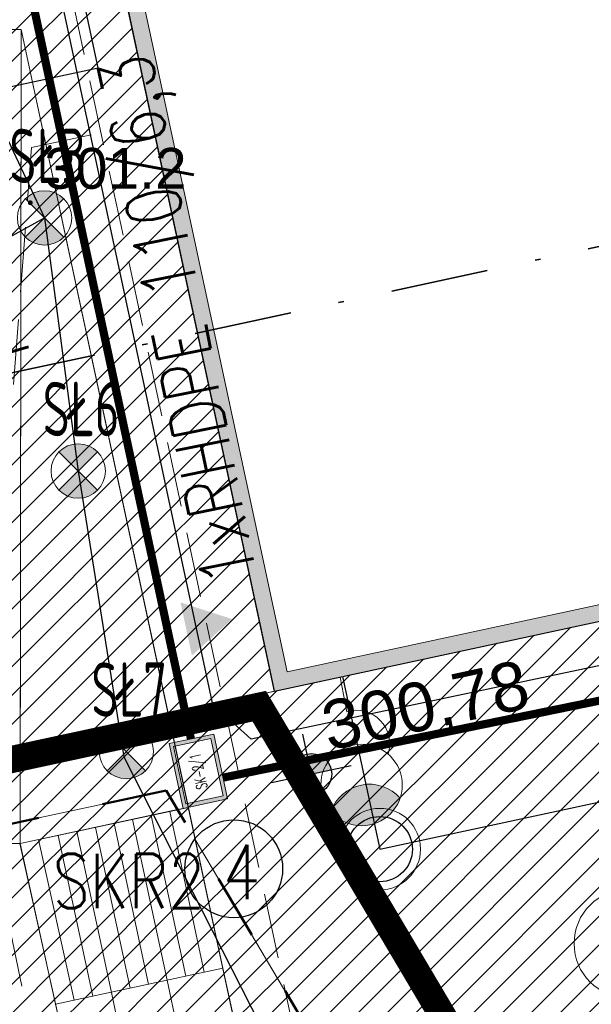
# Model space of a CAD drawing. Header units: metres. Extents: x 6567600 to 13135881, y 5574237 to 11149086.
# Tile 44 of 120: x 6567849 to 6567859, y 5574460 to 5574479. Entities that reach past the tile are written whole.
import ezdxf
from ezdxf.enums import TextEntityAlignment as Align

# ---------------------------------------------------------------- set-up
doc = ezdxf.new("R2010")
doc.units = ezdxf.units.M
for name, pattern in [('zzzxref_260316$0$_MDCP$0$L_0_04', [1.5, 1, -0.5]), ('zzzxref_260316$0$_PZT$0$Kropki przerywana 1', [250, 150, -100]), ('zzzxref_260316$0$PR1183 Chorzów Metalowców V09_TT$0$Krawędzie ukryte', [1.7, 1.2, -0.5]), ('zzzxref_260316$0$PR1183 Chorzów Metalowców V09_TT$0$Kropki i Kreski', [3.6, 1.8, -0.9, 0, -0.9]), ('zzzxref_260316$0$PR1183 Chorzów Metalowców V09_TT$0$Przerywana', [2.4, 1.2, -1.2])]:
    doc.linetypes.add(name, pattern=pattern)
for name, color, linetype in [('SEL_atrybut_bloku1', 7, 'Continuous'), ('SEL_atrybut_bloku2', 9, 'Continuous'), ('SEN_atrybut_bloku1', 7, 'Continuous'), ('SEN_atrybut_bloku2', 9, 'Continuous'), ('zzzxref_260316$0$_MDCP$0$OTRN_O', 7, 'Continuous'), ('zzzxref_260316$0$_PZT$0$FORMA - Arch 01 - PZT 0 ZAKRES OPRACOWANIA', 7, 'Continuous'), ('zzzxref_260316$0$PR1183 Chorzów Metalowców V09_TT$0$FORMA - Arch 01 - PZT 1 Strefy', 7, 'Continuous'), ('zzzxref_260316$0$PR1183 Chorzów Metalowców V09_TT$0$FORMA - Arch 01 - PZT 2 Budynki', 7, 'Continuous'), ('zzzxref_260316$0$PR1183 Chorzów Metalowców V09_TT$0$FORMA - Arch 01 - PZT-3 Ukształtowanie terenu', 7, 'Continuous'), ('zzzxref_260316$0$PR1183 Chorzów Metalowców V09_TT$0$FORMA - Arch 01 - PZT-3 Zagospodarowanie', 7, 'Continuous'), ('zzzxref_260316$0$PR1183 Chorzów Metalowców V09_TT$0$FORMA - Arch 01 - PZT-5 Opisy ogólne', 7, 'Continuous')]:
    doc.layers.add(name, color=color, linetype=linetype)
for name, color, linetype, lineweight in [('SEL_OPIS_legenda', 7, 'Continuous', 18), ('SEL_sieci_kable_nN', 1, 'SEL_eN', 30), ('SEL_sieci_oswietlenie_oprawy', 152, 'Continuous', 20), ('SEN_kanalizacja_kablowa', 30, 'SEN_t', 20), ('SEN_kanalizacja_kablowa_studnie', 30, 'Continuous', 20), ('SEN_studnia_kablowa_typ', 30, 'Continuous', 20), ('zzzxref_260316$0$_MDCP$0$OT_Skarpa', 7, 'Continuous', 18), ('zzzxref_260316$0$_MDCP$0$OTRN', 7, 'Continuous', 13), ('zzzxref_260316$0$_TT_KAN_D_II etap', 116, 'Continuous', 25)]:
    doc.layers.add(name, color=color, linetype=linetype, lineweight=lineweight)
doc.layers.add('SEL_sieci_kable_nN_oswietlenie', color=7, linetype='SEL_eNN', lineweight=30, true_color=0xff7a7a)
doc.styles.add('ARIAL', font='ARIALN.TTF', dxfattribs={"width": 0.8})
doc.styles.add('ROMANS', font='romans.shx', dxfattribs={"width": 0.8})
doc.styles.add('zzzxref_260316$0$$TD_AUDIT_GENERATED_(9E16A)', font='arial.ttf', dxfattribs={"width": 0.9})
doc.styles.add('zzzxref_260316$0$$TD_AUDIT_GENERATED_(B0E6E)', font='arial.ttf')
doc.linetypes.add('SEL_eN', pattern='A,5,["eN",ARIAL,S=1,R=0,X=1.8,Y=0.25],5', length=10)
doc.linetypes.add('SEL_eNN', pattern='A,5,["eNN",ARIAL,S=1,R=0,X=1.45,Y=0.25],5', length=10)
doc.linetypes.add('SEN_t', pattern='A,5,["t",ARIAL,S=1,R=0,X=2.1,Y=0.25],5', length=10)
pattern_1 = [(45, (0, 1.2501), (-0.265165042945, 0.265165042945), [])]

# ---------------------------------------------------------------- blocks, each defined once
blk = doc.blocks.new('studnia_SK2_1')
at = {"linetype": 'Continuous'}
h = blk.add_hatch(color=256, dxfattribs=at)
h.paths.add_polyline_path([(-0.61, 0.84), (-0.61, 0), (0.61, 0), (0.61, 0.84)])
h.paths.add_polyline_path([(0.54, 0.77), (0.54, 0.07), (-0.54, 0.07), (-0.54, 0.77)], flags=16)
for points in [[(-0.61, 0.84), (0.61, 0.84), (0.61, 0), (-0.61, 0)], [(-0.54, 0.77), (0.54, 0.77), (0.54, 0.07), (-0.54, 0.07)]]:
    blk.add_lwpolyline(points, close=True, dxfattribs=at)
at = {"linetype": 'Continuous', "flags": 128}
for points in [[(-0.61, 0.84), (0.61, 0.84), (0.61, 0), (-0.61, 0), (-0.61, 0.84)], [(-0.54, 0.77), (0.54, 0.77), (0.54, 0.07), (-0.54, 0.07), (-0.54, 0.77)]]:
    blk.add_lwpolyline(points, dxfattribs=at)
at = {"layer": 'SEN_atrybut_bloku1', "style": 'ROMANS', "width": 0.6, "flags": 8}
blk.add_attdef('TYP', text='', height=1, dxfattribs=at).set_placement((0, 0.94), align=Align.CENTER)
at = {"layer": 'SEN_atrybut_bloku2', "style": 'ROMANS', "width": 0.6, "flags": 8}
for tag, p in [('OPIS1', (0, -0.85)), ('OPIS2', (0, -1.7))]:
    blk.add_attdef(tag, text='', height=0.75, dxfattribs=at).set_placement(p, align=Align.CENTER)
at = {"layer": 'SEN_studnia_kablowa_typ', "color": 0, "style": 'ROMANS', "width": 0.6}
blk.add_text('SK-2/1', height=0.2, dxfattribs=at).set_placement((0, 0.42), align=Align.MIDDLE_CENTER)
blk = doc.blocks.new('zzzxref_260316$0$_MDCP$0$OTRN')
at = {"layer": 'zzzxref_260316$0$_MDCP$0$OTRN', "color": 0, "const_width": 0.09}
blk.add_lwpolyline([(-0.045, 0, 1), (0.045, 0, 1)], format="xyb", close=True, dxfattribs=at)
at = {"layer": 'zzzxref_260316$0$_MDCP$0$OTRN_O', "color": 0, "style": 'zzzxref_260316$0$$TD_AUDIT_GENERATED_(9E16A)'}
blk.add_attdef('RZEDNA', (0.514, 0.515), '', height=1.5, dxfattribs=at)
blk = doc.blocks.new('zzzxref_260316$0$PR1183 Chorzów Metalowców V09_TT$0$Płaszczyzna odcinająca_2', base_point=(6567836.554, 5574468.225))
at = {"layer": 'zzzxref_260316$0$PR1183 Chorzów Metalowców V09_TT$0$FORMA - Arch 01 - PZT-5 Opisy ogólne', "color": 7, "linetype": 'zzzxref_260316$0$PR1183 Chorzów Metalowców V09_TT$0$Kropki i Kreski', "lineweight": 35}
blk.add_line((6567837.287, 5574468.383), (6567939.812, 5574490.418), dxfattribs=at)
blk = doc.blocks.new('zzzxref_260316$0$PR1183 Chorzów Metalowców V09_TT$0$Koty wysokościowe_69', base_point=(6567853.894, 5574463.388))
at = {"layer": 'zzzxref_260316$0$PR1183 Chorzów Metalowców V09_TT$0$FORMA - Arch 01 - PZT-3 Ukształtowanie terenu', "linetype": 'Continuous', "lineweight": 25}
for points in [[(6567853.894, 5574463.388), (6567854.261, 5574463.467), (6567854.203, 5574463.601), (6567854.098, 5574463.703), (6567853.962, 5574463.757), (6567853.816, 5574463.755)], [(6567853.894, 5574463.388), (6567853.528, 5574463.309), (6567853.586, 5574463.175), (6567853.691, 5574463.073), (6567853.827, 5574463.019), (6567853.973, 5574463.021)]]:
    blk.add_hatch(color=6, dxfattribs=at).paths.add_polyline_path(points)
at = {"layer": 'zzzxref_260316$0$PR1183 Chorzów Metalowców V09_TT$0$FORMA - Arch 01 - PZT-3 Ukształtowanie terenu', "color": 6, "linetype": 'Continuous', "lineweight": 25}
for p, q in [((6567854.052, 5574462.655), (6567853.737, 5574464.121)), ((6567853.161, 5574463.23), (6567854.628, 5574463.546))]:
    blk.add_line(p, q, dxfattribs=at)
blk.add_circle((6567853.894, 5574463.388), 0.375, dxfattribs=at)
at = {"layer": 'zzzxref_260316$0$PR1183 Chorzów Metalowców V09_TT$0$FORMA - Arch 01 - PZT-3 Ukształtowanie terenu', "color": 6, "lineweight": 25, "insert": (6567854.243, 5574463.65), "char_height": 0.9, "attachment_point": 7, "rotation": 12.1296, "style": 'zzzxref_260316$0$$TD_AUDIT_GENERATED_(B0E6E)'}
blk.add_mtext('\\A1;{\\pql;\\fArial|b0|i0|c238|p0;\\W1.000000;300,78}', dxfattribs=at)
blk = doc.blocks.new('zzzxref_260316$0$PR1183 Chorzów Metalowców V09_TT$0$Ściana_10', base_point=(6567853.217, 5574464.912))
at = {"layer": 'zzzxref_260316$0$PR1183 Chorzów Metalowców V09_TT$0$FORMA - Arch 01 - PZT 2 Budynki', "linetype": 'Continuous', "lineweight": 0, "true_color": 0x000000}
blk.add_hatch(color=18, dxfattribs=at).paths.add_polyline_path([(6567853.447, 5574465.269), (6567838.468, 5574534.965), (6567838.174, 5574534.902), (6567853.154, 5574465.205)])
at = {"layer": 'zzzxref_260316$0$PR1183 Chorzów Metalowców V09_TT$0$FORMA - Arch 01 - PZT 2 Budynki', "color": 7, "linetype": 'Continuous', "lineweight": 18, "flags": 128}
for points in [[(6567838.111, 5574535.195), (6567853.154, 5574465.205)], [(6567853.447, 5574465.269), (6567838.468, 5574534.965)]]:
    blk.add_lwpolyline(points, dxfattribs=at)
blk = doc.blocks.new('zzzxref_260316$0$PR1183 Chorzów Metalowców V09_TT$0$Ściana_9', base_point=(6567877.761, 5574470.187))
at = {"layer": 'zzzxref_260316$0$PR1183 Chorzów Metalowców V09_TT$0$FORMA - Arch 01 - PZT 2 Budynki', "linetype": 'Continuous', "lineweight": 0, "true_color": 0x000000}
for points in [[(6567877.405, 5574470.418), (6567853.447, 5574465.269), (6567853.51, 5574464.975), (6567877.468, 5574470.124)], [(6567853.154, 5574465.205), (6567853.217, 5574464.912), (6567853.447, 5574465.269)], [(6567853.447, 5574465.269), (6567853.217, 5574464.912), (6567853.51, 5574464.975)]]:
    blk.add_hatch(color=18, dxfattribs=at).paths.add_polyline_path(points)
at = {"layer": 'zzzxref_260316$0$PR1183 Chorzów Metalowców V09_TT$0$FORMA - Arch 01 - PZT 2 Budynki', "color": 7, "linetype": 'Continuous', "lineweight": 18, "flags": 128}
for points in [[(6567877.405, 5574470.418), (6567853.447, 5574465.269)], [(6567853.217, 5574464.912), (6567877.761, 5574470.187)], [(6567853.217, 5574464.912), (6567853.154, 5574465.205)]]:
    blk.add_lwpolyline(points, dxfattribs=at)
blk = doc.blocks.new('zzzxref_260316')
at = {"layer": 'zzzxref_260316$0$PR1183 Chorzów Metalowców V09_TT$0$FORMA - Arch 01 - PZT 1 Strefy', "linetype": 'Continuous', "lineweight": 0, "true_color": 0x577933}
h = blk.add_hatch(dxfattribs=at)
h.set_pattern_fill('ANSI31', color=77, scale=3, style=0)
h.set_pattern_definition(pattern_1)
h.paths.add_polyline_path([(6567829, 5574518.49), (6567842.398, 5574472.369), (6567844.165, 5574472.882), (6567846.931, 5574463.362), (6567846.967, 5574485.722), (6567835.736, 5574537.98), (6567846.642, 5574540.324), (6567844.864, 5574548.6), (6567918.571, 5574564.441), (6567935.605, 5574485.184), (6567930.975, 5574478.018), (6567931.227, 5574476.845), (6567933.57, 5574477.348, 0.216609), (6567938.884, 5574481.335), (6567921.55, 5574569.11), (6567849.267, 5574552.203), (6567830.11, 5574547.72)])
at = {"layer": 'zzzxref_260316$0$PR1183 Chorzów Metalowców V09_TT$0$FORMA - Arch 01 - PZT 1 Strefy', "linetype": 'Continuous', "lineweight": 0, "true_color": 0x606060}
h = blk.add_hatch(dxfattribs=at)
h.set_pattern_fill('ANSI31', color=251, scale=3, style=0)
h.set_pattern_definition(pattern_1)
h.paths.add_polyline_path([(6567846.973, 5574485.693), (6567846.931, 5574463.362), (6567848.531, 5574463.359), (6567848.555, 5574478.334), (6567851.261, 5574465.742), (6567853.217, 5574466.162), (6567838.111, 5574536.445), (6567849.018, 5574538.789), (6567847.239, 5574547.065), (6567909.194, 5574560.38), (6567910.929, 5574560.753), (6567916.794, 5574562.013), (6567918.527, 5574553.947), (6567922.645, 5574534.785), (6567924.844, 5574535.257), (6567920.284, 5574556.473), (6567918.571, 5574564.441), (6567844.864, 5574548.6), (6567846.642, 5574540.324), (6567835.736, 5574537.98)])
at = {"layer": 'zzzxref_260316$0$PR1183 Chorzów Metalowców V09_TT$0$FORMA - Arch 01 - PZT 1 Strefy', "linetype": 'Continuous', "lineweight": 0, "true_color": 0x577933}
h = blk.add_hatch(dxfattribs=at)
h.set_pattern_fill('ANSI31', color=77, scale=3, style=0)
h.set_pattern_definition(pattern_1)
h.paths.add_polyline_path([(6567848.555, 5574478.334), (6567848.531, 5574463.76), (6567851.222, 5574464.338), (6567851.433, 5574463.983), (6567851.63, 5574464.025)])
at = {"layer": 'zzzxref_260316$0$PR1183 Chorzów Metalowców V09_TT$0$FORMA - Arch 01 - PZT 1 Strefy', "linetype": 'Continuous', "lineweight": 0, "true_color": 0x786554}
h = blk.add_hatch(dxfattribs=at)
h.set_pattern_fill('ANSI31', color=37, scale=3, style=0)
h.set_pattern_definition(pattern_1)
h.paths.add_polyline_path([(6567884.905, 5574472.973), (6567851.261, 5574465.742), (6567851.757, 5574463.435), (6567855.246, 5574457.551), (6567862.162, 5574456.357), (6567879.755, 5574460.138), (6567881.026, 5574462.166), (6567882.349, 5574464.276), (6567886.2, 5574464.979), (6567886.604, 5574465.066)])
h = blk.add_hatch(dxfattribs=at)
h.set_pattern_fill('ANSI31', color=37, scale=3, style=0)
h.set_pattern_definition(pattern_1)
h.paths.add_polyline_path([(6567855.246, 5574457.551), (6567851.757, 5574463.435), (6567854.181, 5574452.156), (6567854.544, 5574450.466), (6567856.5, 5574450.886), (6567856.137, 5574452.572), (6567883.371, 5574458.365), (6567888.037, 5574458.345), (6567887.53, 5574460.703, 0.007414), (6567887.327, 5574461.398), (6567886.587, 5574465.143), (6567882.349, 5574464.276), (6567879.755, 5574460.138), (6567862.162, 5574456.357)])
at = {"layer": 'zzzxref_260316$0$PR1183 Chorzów Metalowców V09_TT$0$FORMA - Arch 01 - PZT 1 Strefy', "linetype": 'Continuous', "lineweight": 0, "true_color": 0x577933}
h = blk.add_hatch(dxfattribs=at)
h.set_pattern_fill('ANSI31', color=77, scale=3, style=0)
h.set_pattern_definition(pattern_1)
h.paths.add_polyline_path([(6567848.531, 5574463.359), (6567851.433, 5574463.983), (6567851.222, 5574464.338), (6567848.531, 5574463.76)])
at = {"layer": 'zzzxref_260316$0$PR1183 Chorzów Metalowców V09_TT$0$FORMA - Arch 01 - PZT 1 Strefy', "linetype": 'Continuous', "lineweight": 0, "true_color": 0x786554}
h = blk.add_hatch(dxfattribs=at)
h.set_pattern_fill('ANSI31', color=37, scale=3, style=0)
h.set_pattern_definition(pattern_1)
h.paths.add_polyline_path([(6567848.531, 5574463.359), (6567849.187, 5574460.403), (6567852.267, 5574461.065), (6567851.63, 5574464.025)])
h = blk.add_hatch(dxfattribs=at)
h.set_pattern_fill('ANSI31', color=37, scale=3, style=0)
h.set_pattern_definition(pattern_1)
h.paths.add_polyline_path([(6567848.773, 5574454.079), (6567847.794, 5574453.794), (6567848.78, 5574450.399), (6567851.161, 5574451.511), (6567850.505, 5574454.463), (6567848.53, 5574463.359), (6567846.931, 5574463.362), (6567845.394, 5574462.915)])
at = {"layer": 'zzzxref_260316$0$PR1183 Chorzów Metalowców V09_TT$0$FORMA - Arch 01 - PZT 1 Strefy', "linetype": 'Continuous', "lineweight": 0, "true_color": 0x606060}
h = blk.add_hatch(dxfattribs=at)
h.set_pattern_fill('ANSI31', color=251, scale=3, style=0)
h.set_pattern_definition(pattern_1)
h.paths.add_polyline_path([(6567849.187, 5574460.403), (6567850.506, 5574454.463), (6567853.545, 5574455.117), (6567852.267, 5574461.065)])
at = {"layer": 'zzzxref_260316$0$PR1183 Chorzów Metalowców V09_TT$0$FORMA - Arch 01 - PZT 2 Budynki', "linetype": 'Continuous', "lineweight": 5}
blk.add_hatch(color=7, dxfattribs=at).paths.add_polyline_path([(6567851.695, 5574466.817), (6567852.436, 5574467.488), (6567851.485, 5574467.795)])
at = {"color": 30, "linetype": 'zzzxref_260316$0$PR1183 Chorzów Metalowców V09_TT$0$Przerywana', "lineweight": 50}
for p, q in [((6567851.222, 5574464.338), (6567845.112, 5574463.025)), ((6567855.246, 5574457.551), (6567851.222, 5574464.338))]:
    blk.add_line(p, q, dxfattribs=at)
at = {"layer": 'Defpoints', "color": 6, "linetype": 'zzzxref_260316$0$_PZT$0$Kropki przerywana 1', "lineweight": 50, "ltscale": 0.01, "const_width": 0.5}
blk.add_lwpolyline([(6567846.825, 5574464.572), (6567852.935, 5574465.886), (6567856.959, 5574459.099), (6567863.876, 5574457.905), (6567881.468, 5574461.686), (6567884.062, 5574465.823), (6567941.534, 5574478.091)], dxfattribs=at)
at = {"layer": 'zzzxref_260316$0$_MDCP$0$OT_Skarpa', "color": 7, "linetype": 'zzzxref_260316$0$_MDCP$0$L_0_04', "lineweight": 18, "flags": 128}
blk.add_lwpolyline([(6567836.9, 5574495.68), (6567838.52, 5574491.11), (6567840.59, 5574480.86), (6567843.46, 5574480.36), (6567848.13, 5574462.83), (6567851.9, 5574444.67), (6567858.01, 5574426.68), (6567860.79, 5574412.31), (6567856.48, 5574410.59), (6567857.58, 5574403.57), (6567859.68, 5574394.97), (6567860.62, 5574385.5), (6567861.58, 5574370.45), (6567862.01, 5574368.01), (6567863.53, 5574367.38), (6567863.13, 5574366), (6567861.59, 5574366.75), (6567860.54, 5574368.19), (6567859.27, 5574379.76), (6567857.79, 5574389.9), (6567858.03, 5574392), (6567857.57, 5574394.08), (6567856.6, 5574396.01), (6567853.99, 5574408.75), (6567853.94, 5574410.45), (6567854.9, 5574412.03), (6567856.04, 5574412.96), (6567858.35, 5574413.64), (6567855.26, 5574426.79), (6567851.62, 5574441.38), (6567849.42, 5574443.2), (6567847.4, 5574447.15), (6567844.89, 5574462.43), (6567841.18, 5574478.32), (6567838.55, 5574479.72), (6567836.83, 5574487.4), (6567833.76, 5574501.75)], close=True, dxfattribs=at)
at = {"layer": 'zzzxref_260316$0$_PZT$0$FORMA - Arch 01 - PZT 0 ZAKRES OPRACOWANIA', "color": 6, "linetype": 'zzzxref_260316$0$_PZT$0$Kropki przerywana 1', "lineweight": 50, "ltscale": 0.01, "const_width": 0.5}
blk.add_lwpolyline([(6567846.825, 5574464.572), (6567852.935, 5574465.886), (6567856.959, 5574459.099), (6567863.876, 5574457.905), (6567881.468, 5574461.686), (6567884.062, 5574465.823), (6567941.534, 5574478.091)], dxfattribs=at)
at = {"layer": 'zzzxref_260316$0$_TT_KAN_D_II etap'}
blk.add_lwpolyline([(6567854.467, 5574466.431), (6567855.153, 5574463.256), (6567901.857, 5574473.294)], dxfattribs=at)
at = {"layer": 'zzzxref_260316$0$_TT_KAN_D_II etap', "lineweight": 13}
blk.add_circle((6567855.154, 5574463.257), 0.75, dxfattribs=at)
at = {"layer": 'zzzxref_260316$0$_TT_KAN_D_II etap', "lineweight": 30}
blk.add_circle((6567855.154, 5574463.257), 0.6, dxfattribs=at)
at = {"layer": 'zzzxref_260316$0$PR1183 Chorzów Metalowców V09_TT$0$FORMA - Arch 01 - PZT 1 Strefy', "color": 254, "linetype": 'Continuous', "lineweight": 0, "true_color": 0xe3cfb5}
for p, q in [((6567838.111, 5574536.445), (6567853.217, 5574466.162)), ((6567853.217, 5574466.162), (6567877.761, 5574471.437))]:
    blk.add_line(p, q, dxfattribs=at)
at = {"layer": 'zzzxref_260316$0$PR1183 Chorzów Metalowców V09_TT$0$FORMA - Arch 01 - PZT 1 Strefy', "color": 9, "linetype": 'Continuous', "lineweight": 13}
for p, q in [((6567853.217, 5574466.162), (6567838.111, 5574536.445)), ((6567848.531, 5574463.359), (6567848.555, 5574478.334)), ((6567848.555, 5574478.334), (6567851.261, 5574465.742)), ((6567851.261, 5574465.742), (6567853.217, 5574466.162)), ((6567846.931, 5574463.362), (6567848.531, 5574463.359)), ((6567852.267, 5574461.065), (6567849.187, 5574460.403)), ((6567853.545, 5574455.117), (6567852.267, 5574461.065)), ((6567849.187, 5574460.403), (6567850.506, 5574454.463))]:
    blk.add_line(p, q, dxfattribs=at)
at = {"layer": 'zzzxref_260316$0$PR1183 Chorzów Metalowców V09_TT$0$FORMA - Arch 01 - PZT 1 Strefy', "color": 71, "linetype": 'Continuous', "lineweight": 13, "true_color": 0xaff266}
for p, q in [((6567848.555, 5574478.334), (6567848.531, 5574463.76)), ((6567851.63, 5574464.025), (6567848.555, 5574478.334)), ((6567848.531, 5574463.76), (6567851.222, 5574464.338)), ((6567851.222, 5574464.338), (6567851.433, 5574463.983)), ((6567848.531, 5574463.359), (6567851.433, 5574463.983)), ((6567851.433, 5574463.983), (6567851.63, 5574464.025)), ((6567848.531, 5574463.76), (6567848.531, 5574463.359))]:
    blk.add_line(p, q, dxfattribs=at)
at = {"layer": 'zzzxref_260316$0$PR1183 Chorzów Metalowców V09_TT$0$FORMA - Arch 01 - PZT 1 Strefy', "color": 31, "linetype": 'Continuous', "lineweight": 0, "true_color": 0xf1cba9}
for p, q in [((6567884.905, 5574472.973), (6567851.261, 5574465.742)), ((6567851.261, 5574465.742), (6567851.757, 5574463.435)), ((6567851.63, 5574464.025), (6567848.531, 5574463.359)), ((6567852.267, 5574461.065), (6567851.63, 5574464.025)), ((6567851.757, 5574463.435), (6567854.181, 5574452.156)), ((6567855.246, 5574457.551), (6567851.757, 5574463.435)), ((6567848.53, 5574463.359), (6567846.931, 5574463.362)), ((6567850.505, 5574454.463), (6567848.53, 5574463.359)), ((6567848.531, 5574463.359), (6567849.187, 5574460.403)), ((6567849.187, 5574460.403), (6567852.267, 5574461.065))]:
    blk.add_line(p, q, dxfattribs=at)
at = {"layer": 'zzzxref_260316$0$PR1183 Chorzów Metalowców V09_TT$0$FORMA - Arch 01 - PZT-3 Zagospodarowanie', "color": 8, "linetype": 'zzzxref_260316$0$PR1183 Chorzów Metalowców V09_TT$0$Krawędzie ukryte', "lineweight": 13}
for p, q in [((6567836.958, 5574537.22), (6567854.877, 5574453.846)), ((6567848.743, 5574476.162), (6567849.838, 5574476.397)), ((6567847.639, 5574461.633), (6567848.743, 5574476.162))]:
    blk.add_line(p, q, dxfattribs=at)
at = {"layer": 'zzzxref_260316$0$PR1183 Chorzów Metalowców V09_TT$0$FORMA - Arch 01 - PZT-3 Zagospodarowanie', "color": 7, "linetype": 'Continuous', "lineweight": 18}
for p, q in [((6567848.555, 5574478.334), (6567846.955, 5574478.336)), ((6567848.555, 5574478.334), (6567848.531, 5574463.359)), ((6567848.555, 5574478.334), (6567869.039, 5574383.023)), ((6567848.531, 5574463.359), (6567851.63, 5574464.025)), ((6567851.924, 5574460.991), (6567851.288, 5574463.952)), ((6567851.24, 5574460.844), (6567850.604, 5574463.804)), ((6567851.582, 5574460.918), (6567850.946, 5574463.878)), ((6567850.213, 5574460.623), (6567849.577, 5574463.584)), ((6567850.556, 5574460.697), (6567849.919, 5574463.657)), ((6567850.898, 5574460.77), (6567850.262, 5574463.731)), ((6567848.873, 5574463.435), (6567849.529, 5574460.479)), ((6567849.871, 5574460.55), (6567849.235, 5574463.51)), ((6567848.531, 5574463.359), (6567846.931, 5574463.362)), ((6567848.531, 5574463.359), (6567849.186, 5574460.406)), ((6567849.187, 5574460.403), (6567852.267, 5574461.065)), ((6567852.518, 5574454.896), (6567851.24, 5574460.844)), ((6567851.492, 5574454.675), (6567850.213, 5574460.623))]:
    blk.add_line(p, q, dxfattribs=at)
blk.add_circle((6567859.731, 5574461.52), 1, dxfattribs=at)
at = {"layer": 'zzzxref_260316$0$_MDCP$0$OTRN', "color": 14, "xscale": 0.5, "yscale": 0.5, "zscale": 0.5}
blk.add_blockref('zzzxref_260316$0$_MDCP$0$OTRN', (6567848.72, 5574475.146, 301.206), dxfattribs=at).add_auto_attribs({'RZEDNA': '301.2'})
at = {"layer": 'zzzxref_260316$0$PR1183 Chorzów Metalowców V09_TT$0$FORMA - Arch 01 - PZT 2 Budynki', "color": 7, "lineweight": 18}
for name, p in [('zzzxref_260316$0$PR1183 Chorzów Metalowców V09_TT$0$Ściana_10', (6567853.217, 5574466.162)), ('zzzxref_260316$0$PR1183 Chorzów Metalowców V09_TT$0$Ściana_9', (6567877.761, 5574471.437))]:
    blk.add_blockref(name, p, dxfattribs=at)
at = {"layer": 'zzzxref_260316$0$PR1183 Chorzów Metalowców V09_TT$0$FORMA - Arch 01 - PZT-3 Ukształtowanie terenu', "color": 6, "lineweight": 25}
blk.add_blockref('zzzxref_260316$0$PR1183 Chorzów Metalowców V09_TT$0$Koty wysokościowe_69', (6567853.894, 5574464.638), dxfattribs=at)
at = {"layer": 'zzzxref_260316$0$PR1183 Chorzów Metalowców V09_TT$0$FORMA - Arch 01 - PZT-5 Opisy ogólne', "color": 7, "lineweight": 35}
blk.add_blockref('zzzxref_260316$0$PR1183 Chorzów Metalowców V09_TT$0$Płaszczyzna odcinająca_2', (6567836.554, 5574469.475), dxfattribs=at)
blk = doc.blocks.new('oprawa zewnetrzna parkowa')
for points in [[(0.354, 0.354, 0.414214), (-0.354, 0.354), (0, 0)], [(-0.354, -0.354, 0.414214), (0.354, -0.354), (0, 0)]]:
    blk.add_hatch(color=256).paths.add_polyline_path(points)
for p, q in [((-0.354, -0.354), (0.354, 0.354)), ((-0.354, 0.354), (0.354, -0.354))]:
    blk.add_line(p, q)
blk.add_circle((0, 0), 0.5)
at = {"layer": 'SEL_atrybut_bloku1', "style": 'ROMANS', "width": 0.6, "flags": 8}
blk.add_attdef('TYP', text='', height=1, dxfattribs=at).set_placement((0.053, 0.641), align=Align.CENTER)
at = {"layer": 'SEL_atrybut_bloku2', "style": 'ROMANS', "width": 0.6, "flags": 8}
for tag, p in [('OPIS1', (-0.034, -1.403)), ('OPIS2', (-0.034, -2.264))]:
    blk.add_attdef(tag, text='', height=0.75, dxfattribs=at).set_placement(p, align=Align.CENTER)
blk = doc.blocks.new('oprawa zewnetrzna nascienna')
blk.add_hatch(color=256).paths.add_polyline_path([(2.774, 0, 0.267949), (2.399, 0.65, 0.57735), (2.399, -0.65, 0.267949)])
blk.add_line((0, 0), (0.649, 0))
blk.add_circle((2.024, 0), 0.75)
for centre, radius, start, end in [((1.259, 0.057), 0.613, 60.4419, 185.3665), ((2.774, 0), 0.75, 120, 240)]:
    blk.add_arc(centre, radius, start, end)
at = {"layer": 'SEL_atrybut_bloku1', "style": 'ROMANS', "width": 0.6, "flags": 8}
blk.add_attdef('TYP', text='', height=1, dxfattribs=at).set_placement((1.704, 0.842), align=Align.CENTER)
at = {"layer": 'SEL_atrybut_bloku2', "style": 'ROMANS', "width": 0.6, "flags": 8}
for tag, p in [('OPIS1', (1.455, -1.584)), ('OPIS2', (1.455, -2.445))]:
    blk.add_attdef(tag, text='', height=0.75, dxfattribs=at).set_placement(p, align=Align.CENTER)

msp = doc.modelspace()

# ---------------------------------------------------------------- linework, layer by layer
at = {"layer": 'Defpoints'}
for q in [(6567849.855, 5574481.805), (6567870.815, 5574469.944)]:
    msp.add_line((6567853.217, 5574466.162), q, dxfattribs=at)
at = {"layer": 'SEL_OPIS_legenda', "lineweight": 30, "ltscale": 0.5}
msp.add_circle((6567852.465, 5574462.896), 0.9, dxfattribs=at)
at = {"layer": 'SEL_sieci_kable_nN', "ltscale": 0.5}
msp.add_lwpolyline([(6567845.501, 5574476.669), (6567849.969, 5574477.63), (6567837.277, 5574536.687), (6567837.573, 5574537.121), (6567847.512, 5574539.262), (6567847.793, 5574539.731), (6567846.761, 5574544.533), (6567846.944, 5574544.716), (6567847.709, 5574544.88)], dxfattribs=at)
at = {"layer": 'SEL_sieci_kable_nN_oswietlenie', "ltscale": 0.5}
for p, q in [((6567846.373, 5574480.401), (6567848.982, 5574474.867)), ((6567848.982, 5574474.867), (6567849.602, 5574470.211)), ((6567849.602, 5574470.211), (6567850.445, 5574464.956)), ((6567850.445, 5574464.956), (6567856.923, 5574452.227))]:
    msp.add_line(p, q, dxfattribs=at)
at = {"layer": 'SEL_sieci_kable_nN_oswietlenie', "ltscale": 0.8}
msp.add_lwpolyline([(6567894.56, 5574480.357), (6567894.56, 5574480.357), (6567883.047, 5574477.935), (6567882.979, 5574471.641), (6567852.785, 5574465.28), (6567852.079, 5574465.916), (6567836.897, 5574536.557), (6567837.577, 5574537.642), (6567847.042, 5574539.675), (6567847.398, 5574540.343), (6567846.492, 5574544.512), (6567846.812, 5574544.873), (6567847.671, 5574545.057)], dxfattribs=at)
at = {"layer": 'SEL_sieci_kable_nN_oswietlenie', "ltscale": 0.5}
msp.add_lwpolyline([(6567844.798, 5574472.566), (6567848.982, 5574474.867)], dxfattribs=at)
at = {"layer": 'SEN_kanalizacja_kablowa', "ltscale": 0.8, "const_width": 0.15}
for points in [[(6567851.678, 5574465.283), (6567846.881, 5574487.602)], [(6567852.27, 5574464.572), (6567884.055, 5574471.068)]]:
    msp.add_lwpolyline(points, dxfattribs=at)

# ---------------------------------------------------------------- block references
at = {"ltscale": 0.5}
msp.add_blockref('zzzxref_260316', (0, 0), dxfattribs=at)
at = {"layer": 'SEL_sieci_oswietlenie_oprawy'}
for p, values in [((6567848.982, 5574474.867), {'TYP': 'SŁ3'}), ((6567849.602, 5574470.211), {'TYP': 'SŁ6'}), ((6567850.489, 5574465.051), {'TYP': 'SŁ7'})]:
    msp.add_blockref('oprawa zewnetrzna parkowa', p, dxfattribs=at).add_auto_attribs(values)
at = {"layer": 'SEL_sieci_oswietlenie_oprawy', "rotation": 281.2821705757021}
msp.add_blockref('oprawa zewnetrzna nascienna', (6567854.422, 5574466.421), dxfattribs=at)
at = {"layer": 'SEN_kanalizacja_kablowa_studnie', "rotation": 102.1295861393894}
msp.add_blockref('studnia_SK2_1', (6567852.225, 5574464.777), dxfattribs=at)

# ---------------------------------------------------------------- texts
at = {"layer": 'SEL_OPIS_legenda', "lineweight": 30, "style": 'ROMANS', "width": 0.8}
for s, rotation, p in [('1xRHDPE 110/6,3', 101.5131, (6567852.902, 5574468.234)), ('1', 106.0773, (6567848.794, 5574472.132))]:
    msp.add_text(s, height=1, rotation=rotation, dxfattribs=at).set_placement(p)
for s, p in [('SKR2', (6567849.129, 5574462.171)), ('4', (6567852.269, 5574462.339))]:
    msp.add_text(s, height=1, dxfattribs=at).set_placement(p)

doc.saveas('drawing.dxf')
